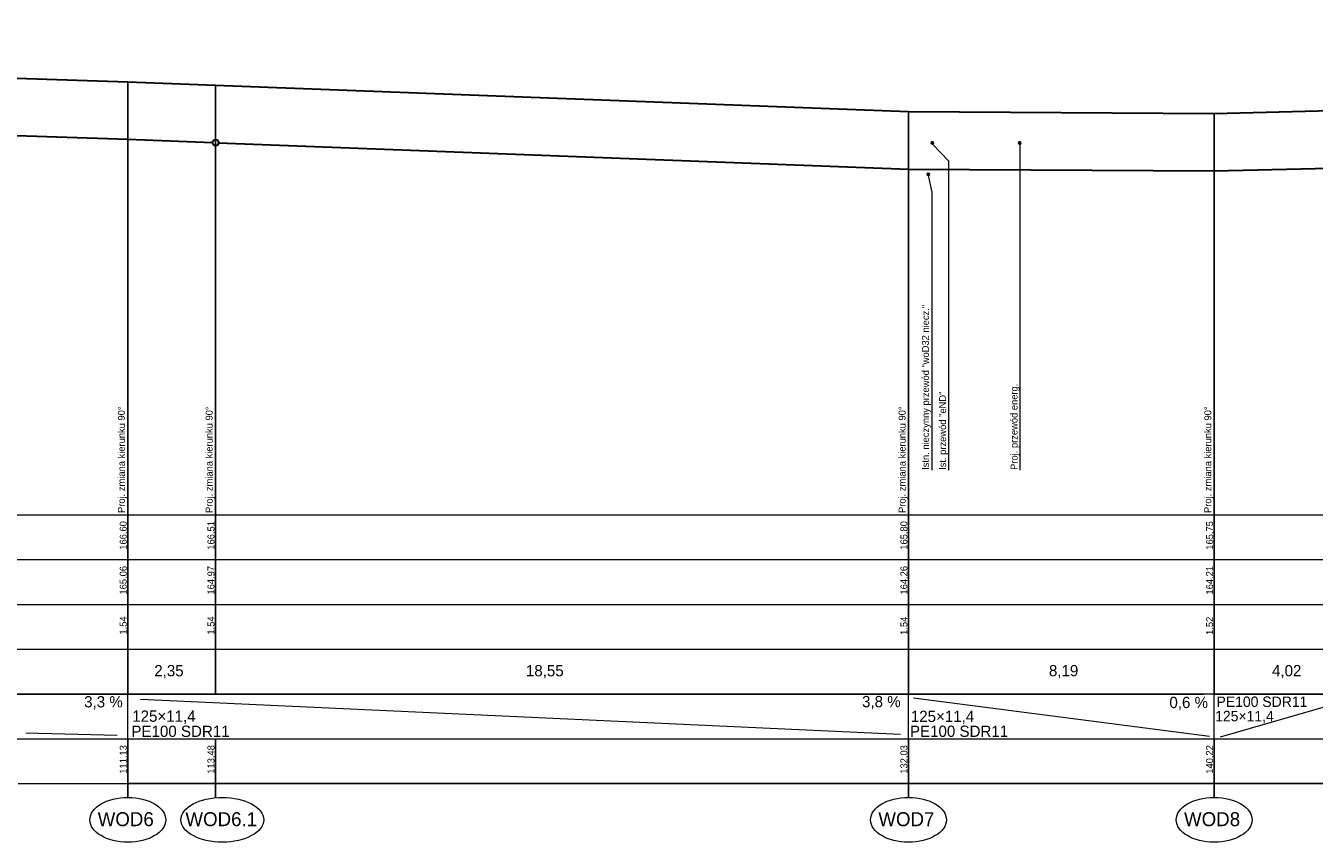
# Model space of a CAD drawing. Header units: inches. Extents: x 0 to 185929, y -58770 to -34318.
# Tile 4 of 5: x 118387 to 152896, y -58769 to -36900. Entities that reach past the tile are written whole.
import ezdxf
from ezdxf.lldxf.tags import DXFTag

# ---------------------------------------------------------------- set-up
doc = ezdxf.new("R2010")
doc.units = ezdxf.units.IN
doc.header["$MEASUREMENT"] = 0
for name, color, linetype in [('IS_Kolizje_-_opisy', 7, 'SOLID'), ('IS_Sieci_na_profilu', 7, 'SOLID'), ('IS_Tabelka_profilu', 7, 'SOLID'), ('IS_Tabelka_profilu_-_opisy', 7, 'SOLID'), ('IS_Teren_proj', 8, 'SOLID')]:
    doc.layers.add(name, color=color, linetype=linetype)
tags = doc.linetypes.add('SOLID', pattern=[10, 10, 0]).pattern_tags.tags
tags[6:7] = [DXFTag(74, 4), DXFTag(75, 0), DXFTag(340, '0'), DXFTag(46, 0.0), DXFTag(50, 0.0), DXFTag(44, 0.0), DXFTag(45, 0.0)]
tags[4:5] = [DXFTag(74, 4), DXFTag(75, 0), DXFTag(340, '0'), DXFTag(46, 0.0), DXFTag(50, 0.0), DXFTag(44, 0.0), DXFTag(45, 0.0)]

msp = doc.modelspace()

# ---------------------------------------------------------------- hatches: boundary and pattern name
at = {"layer": 'IS_Tabelka_profilu', "transparency": 33554687}
for points in [[(142702, -40036, 1), (142638, -40036, 1)], [(145041, -40036, 1), (144977, -40036, 1)], [(142592, -40876, 1), (142528, -40876, 1)]]:
    msp.add_hatch(color=256, dxfattribs=at).paths.add_polyline_path(points)

# ---------------------------------------------------------------- linework, layer by layer
at = {"layer": 'IS_Kolizje_-_opisy', "color": 7, "lineweight": 20, "ltscale": 10}
for p, q in [((142670, -40068), (143096, -40518)), ((145009, -40068), (145011, -48804)), ((143096, -40518), (143098, -48804)), ((142560, -40908), (142651, -41358)), ((142651, -41358), (142652, -48804))]:
    msp.add_line(p, q, dxfattribs=at)
at = {"layer": 'IS_Sieci_na_profilu', "color": 5, "lineweight": 30, "ltscale": 10}
for p, q in [((76260, -38440), (121120, -39940)), ((121120, -39940), (123390, -40027)), ((123550, -40033), (142029, -40740)), ((150216, -40790), (154161, -40692)), ((142029, -40740), (150216, -40790))]:
    msp.add_line(p, q, dxfattribs=at)
at = {"layer": 'IS_Sieci_na_profilu', "lineweight": 30, "ltscale": 10}
msp.add_ellipse((123470, -40030), major_axis=(80, 0), ratio=1, dxfattribs=at)
at = {"layer": 'IS_Tabelka_profilu', "lineweight": 9, "ltscale": 10}
for p, q in [((121120, -38400), (121120, -50000)), ((121120, -50000), (121120, -38400)), ((123467, -38490), (123470, -50000)), ((123470, -50000), (123467, -38490)), ((142029, -39200), (142029, -50000)), ((142029, -50000), (142029, -39200)), ((150216, -39250), (150216, -50000)), ((150216, -50000), (150216, -39250)), ((121120, -50000), (121120, -48800)), ((123470, -50000), (123470, -48800)), ((142029, -50000), (142029, -48800)), ((150216, -50000), (150216, -48800)), ((76260, -50000), (121120, -50000)), ((121120, -50000), (121120, -54800)), ((121120, -54800), (121120, -50000)), ((121120, -50000), (122340, -50000)), ((122340, -50000), (149940, -50000)), ((123470, -50000), (123470, -54800)), ((123470, -54800), (123470, -50000)), ((142029, -50000), (142029, -54800)), ((142029, -56000), (142029, -50000)), ((149940, -50000), (158380, -50000)), ((150216, -50000), (150216, -54800)), ((150216, -54800), (150216, -50000)), ((76260, -51200), (121120, -51200)), ((121120, -51200), (122340, -51200)), ((122340, -51200), (149940, -51200)), ((149940, -51200), (158380, -51200)), ((76260, -52400), (121120, -52400)), ((121120, -52400), (122340, -52400)), ((122340, -52400), (149940, -52400)), ((149940, -52400), (158380, -52400)), ((76260, -53600), (121120, -53600)), ((121120, -53600), (122340, -53600)), ((122340, -53600), (149940, -53600)), ((149940, -53600), (158380, -53600)), ((121120, -54800), (76260, -54800)), ((76260, -54800), (121120, -54800)), ((149940, -54800), (121076, -54800)), ((121076, -54800), (149940, -54800)), ((121120, -55300), (121120, -54800)), ((121120, -54800), (121120, -54800)), ((122340, -54800), (121120, -54800)), ((121120, -54800), (122340, -54800)), ((122340, -54800), (122340, -54800)), ((149940, -54800), (149940, -54800)), ((158380, -54800), (149940, -54800)), ((150216, -56000), (150216, -54800)), ((150216, -54800), (158380, -54800)), ((121120, -56000), (121120, -55300)), ((76260, -56000), (121120, -56000)), ((76260, -56000), (121120, -56000)), ((121120, -56000), (121120, -57200)), ((121120, -57200), (121120, -56000)), ((121120, -56000), (122340, -56000)), ((121120, -56000), (122340, -56000)), ((122340, -56000), (149940, -56000)), ((122340, -56000), (149940, -56000)), ((123470, -56000), (123470, -57200)), ((123470, -57200), (123470, -56000)), ((142029, -56000), (142029, -57200)), ((142029, -57200), (142029, -56000)), ((149940, -56000), (158380, -56000)), ((149940, -56000), (158380, -56000)), ((150216, -56000), (150216, -57200)), ((150216, -57200), (150216, -56000)), ((118187, -57200), (121120, -57200)), ((121120, -57200), (121120, -57200)), ((122340, -57200), (121120, -57200)), ((121120, -57200), (122340, -57200)), ((122340, -57200), (122340, -57200)), ((149940, -57200), (122340, -57200)), ((122340, -57200), (149940, -57200)), ((149940, -57200), (149940, -57200)), ((158380, -57200), (149940, -57200)), ((149940, -57200), (158380, -57200))]:
    msp.add_line(p, q, dxfattribs=at)
at = {"layer": 'IS_Tabelka_profilu'}
for p, q in [((121120, -57200), (121120, -57569)), ((123470, -57200), (123470, -57569)), ((142029, -57200), (142029, -57569)), ((150216, -57200), (150216, -57569))]:
    msp.add_line(p, q, dxfattribs=at)
for centre in [(142670, -40036), (145009, -40036), (142560, -40876)]:
    msp.add_circle(centre, 32, dxfattribs=at)
at = {"layer": 'IS_Tabelka_profilu_-_opisy', "lineweight": 9, "ltscale": 10}
for p, q in [((121460, -54941), (141814, -55871)), ((142161, -54901), (150091, -55927)), ((150382, -55944), (154053, -54890)), ((118387, -55841), (120834, -55898))]:
    msp.add_line(p, q, dxfattribs=at)
for centre, major_axis, ratio in [((121120, -58169), (1015, 0), 0.591067), ((123652, -58169), (1108, 0), 0.541443), ((142029, -58169), (1015, 0), 0.591067), ((150216, -58169), (1015, 0), 0.591067)]:
    msp.add_ellipse(centre, major_axis=major_axis, ratio=ratio, dxfattribs=at)
at = {"layer": 'IS_Teren_proj', "lineweight": 30, "ltscale": 10}
for p, q in [((76260, -36900), (121120, -38400)), ((121120, -38400), (142029, -39200)), ((142029, -39200), (150216, -39250)), ((150216, -39250), (154241, -39150))]:
    msp.add_line(p, q, dxfattribs=at)

# ---------------------------------------------------------------- texts
at = {"layer": 'IS_Kolizje_-_opisy', "linetype": 'Continuous', "ltscale": 10}
for s, p in [('Istn. nieczynny przewód "woD32 niecz."', (142577, -48796)), ('Ist. przewód "eND"', (143036, -48796)), ('Proj. przewód energ.', (144949, -48796)), ('Proj. zmiana kierunku 90%%D', (121042, -49950)), ('Proj. zmiana kierunku 90%%D', (123392, -49950)), ('Proj. zmiana kierunku 90%%D', (141951, -49950)), ('Proj. zmiana kierunku 90%%D', (150138, -49950))]:
    msp.add_text(s, height=187.2, rotation=90, dxfattribs=at).set_placement(p)
at = {"layer": 'IS_Tabelka_profilu_-_opisy', "color": 7, "linetype": 'Continuous', "ltscale": 10}
for s, p in [('166,60', (121091, -50934)), ('166,51', (123441, -50934)), ('165,80', (142000, -50934)), ('165,75', (150187, -50934))]:
    msp.add_text(s, height=187.2, rotation=90, dxfattribs=at).set_placement(p)
at = {"layer": 'IS_Tabelka_profilu_-_opisy', "linetype": 'Continuous', "ltscale": 10}
for s, p in [('165,06', (121091, -52135)), ('164,97', (123441, -52135)), ('164,26', (142000, -52135)), ('164,21', (150187, -52135)), ('1,54', (121091, -53207)), ('1,54', (123441, -53207)), ('1,54', (142000, -53215)), ('1,52', (150187, -53215)), ('111,13', (121091, -56934)), ('113,48', (123441, -56934)), ('132,03', (142000, -56934)), ('140,22', (150187, -56934))]:
    msp.add_text(s, height=187.2, rotation=90, dxfattribs=at).set_placement(p)
for s, height, p in [('2,35', 302.4, (121828, -54325)), ('18,55', 302.4, (131782, -54325)), ('8,19', 302.4, (145790, -54325)), ('4,02', 302.4, (151765, -54325)), ('3,3 %', 302.4, (119951, -55158)), ('3,8 %', 302.4, (140785, -55153)), ('0,6 %', 302.4, (149017, -55176)), ('PE100 SDR11', 280, (150277, -55146)), ('125×11,4', 302.4, (121239, -55543)), ('125×11,4', 302.4, (142091, -55549)), ('125×11,4', 280, (150241, -55531)), ('PE100 SDR11', 302.4, (121216, -55949)), ('PE100 SDR11', 302.4, (142068, -55948)), ('WOD6', 374.4, (120313, -58339)), ('WOD6.1', 374.4, (122663, -58339)), ('WOD7', 374.4, (141221, -58339)), ('WOD8', 374.4, (149408, -58339))]:
    msp.add_text(s, height=height, dxfattribs=at).set_placement(p)

doc.saveas('drawing.dxf')
